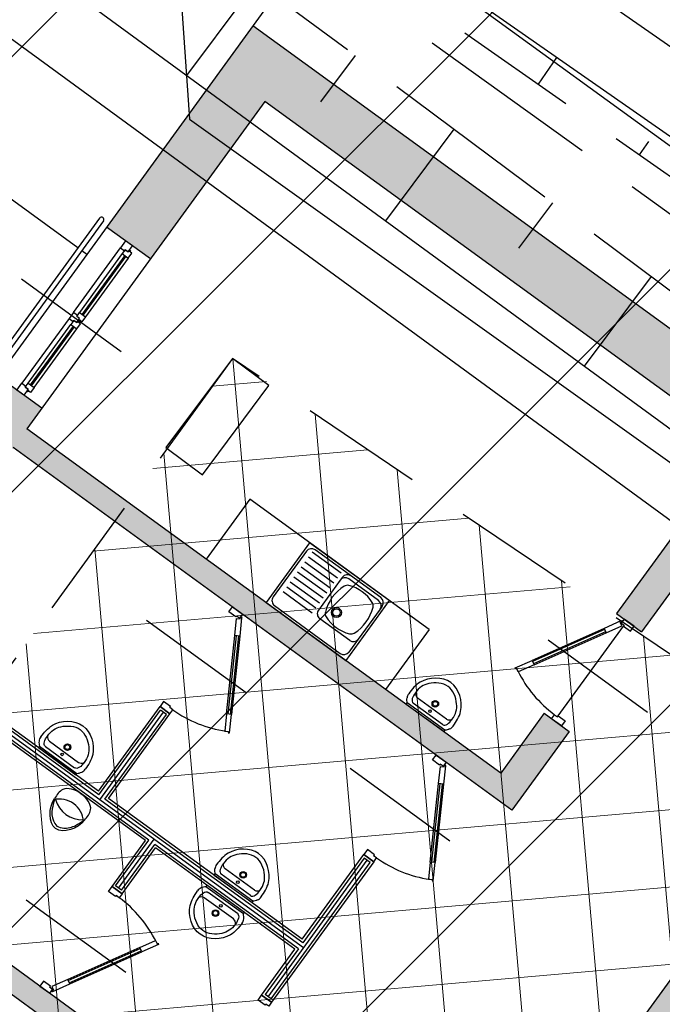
# Model space of a CAD drawing. Extents: x 4615668 to 9249187, y 5334101 to 10688993.
# Tile 18 of 120: x 4667535.71 to 4667540.93, y 5336793.91 to 5336801.91. Entities that reach past the tile are written whole.
import ezdxf

# ---------------------------------------------------------------- set-up
doc = ezdxf.new("R2010")
doc.units = 0
doc.header["$MEASUREMENT"] = 0
for name, pattern in [('CHODNIK', [2, 1.5, -0.5]), ('SKARPA1', [1.5, 1, -0.5]), ('WIATA', [1.5, 1, -0.5])]:
    doc.linetypes.add(name, pattern=pattern)
for name, color, linetype in [('13', 7, 'Continuous'), ('16', 7, 'Continuous'), ('21', 7, 'Continuous'), ('45', 7, 'Continuous'), ('51', 7, 'Continuous'), ('MURY', 7, 'Continuous'), ('wypełnienie', 251, 'Continuous')]:
    doc.layers.add(name, color=color, linetype=linetype)
doc.layers.add('hatch', color=253, linetype='Continuous', lineweight=0)
doc.layers.add('podkłady', color=250, linetype='Continuous', lineweight=15)

# ---------------------------------------------------------------- blocks, each defined once
blk = doc.blocks.new('SK -I-')
at = {"layer": 'wypełnienie', "lineweight": -3, "ltscale": 2}
h = blk.add_hatch(color=256, dxfattribs=at)
h.dxf.hatch_style = 1
h.paths.add_polyline_path([(272, 0), (212, 0), (212, -44), (272, -44)])
h.paths.add_polyline_path([(412, 0), (352, 0), (352, -44), (372.5, -44), (372.5, -519.5), (258.25, -519.5), (258.25, -544.5), (512, -544.5), (512, -519.5), (391.5, -519.5), (391.5, -44), (412, -44)])
h = blk.add_hatch(color=256, dxfattribs=at)
h.dxf.hatch_style = 1
h.paths.add_polyline_path([(776.5, -1129), (751.5, -1129), (751.5, -694.5), (732.5, -694.5), (732.5, -1230), (562, -1230), (562, -1274), (776.5, -1274)])
h = blk.add_hatch(color=256, dxfattribs=at)
h.dxf.hatch_style = 1
h.paths.add_polyline_path([(202, -1230), (44, -1230), (44, -754.5), (212.5, -754.5), (212.5, -729.5), (44, -729.5), (44, -707), (0, -707), (0, -1274), (202, -1274)])
h = blk.add_hatch(color=256, dxfattribs=at)
h.dxf.hatch_style = 1
h.paths.add_polyline_path([(412, -1230), (391.5, -1230), (391.5, -729.5), (312.5, -729.5), (312.5, -754.5), (372.5, -754.5), (372.5, -1230), (352, -1230), (352, -1274), (412, -1274)])
at = {"layer": 'podkłady', "color": 0, "lineweight": 25, "ltscale": 2}
for p, q in [((-120, 120), (-120, -1274)), ((258.25, -544.5), (512, -544.5)), ((262.5, -787), (262.5, -687)), ((732.5, -694.5), (732.5, -1230)), ((751.5, -694.5), (751.5, -1129)), ((0, -707), (0, -1274)), ((44, -729.5), (212.5, -729.5)), ((212.5, -754.5), (212.5, -729.5)), ((312.5, -729.5), (391.5, -729.5)), ((312.5, -754.5), (312.5, -729.5)), ((391.5, -729.5), (391.5, -1230)), ((307.5, -744), (217.5, -744)), ((44, -754.5), (44, -1230)), ((44, -754.5), (212.5, -754.5)), ((228.17, -755.68), (283.6, -787.68)), ((228.67, -754.82), (284.1, -786.82)), ((229.67, -753.08), (285.1, -785.08)), ((285.6, -784.22), (230.17, -752.22)), ((312.5, -754.5), (372.5, -754.5)), ((372.5, -754.5), (372.5, -1230)), ((407.17, -786.82), (462.6, -754.82)), ((407.67, -787.68), (463.1, -755.68)), ((408.67, -789.42), (464.1, -757.42)), ((464.6, -758.28), (409.17, -790.28)), ((441.5, -755.5), (441.5, -855.5)), ((491.5, -795.5), (491.5, -805.5)), ((491.5, -795.5), (632.5, -795.5)), ((493.5, -797.5), (493.5, -803.5)), ((630.5, -797.5), (493.5, -797.5)), ((630.5, -797.5), (630.5, -803.5)), ((632.5, -795.5), (632.5, -805.5)), ((576.5, -805.5), (491.5, -805.5)), ((630.5, -800.5), (493.5, -800.5)), ((493.5, -803.5), (578.5, -803.5)), ((576.5, -805.5), (576.5, -1000)), ((578.5, -803.5), (578.5, -1002)), ((581.5, -800.5), (581.5, -1230)), ((584.5, -803.5), (584.5, -947.5)), ((584.5, -803.5), (630.5, -803.5)), ((586.5, -805.5), (586.5, -945.5)), ((632.5, -805.5), (586.5, -805.5)), ((371.08, -811.66), (371.08, -849.29)), ((371.08, -811.66), (372.5, -811.66)), ((372.5, -811.66), (372.5, -849.29)), ((363.06, -815.81), (363.06, -845.13)), ((368.46, -815.81), (368.46, -845.13)), ((372.5, -849.29), (371.08, -849.29)), ((567.06, -860.34), (567.06, -889.66)), ((572.46, -860.34), (572.46, -889.66)), ((575.08, -856.19), (575.08, -893.82)), ((575.08, -856.19), (576.5, -856.19)), ((576.5, -856.19), (576.5, -893.82)), ((586.5, -856.19), (586.5, -893.82)), ((587.92, -856.19), (586.5, -856.19)), ((587.92, -856.19), (587.92, -893.82)), ((590.54, -860.34), (590.54, -889.66)), ((595.94, -860.34), (595.94, -889.66)), ((312.5, -870), (372.5, -870)), ((312.5, -870), (312.5, -1050)), ((576.5, -893.82), (575.08, -893.82)), ((586.5, -893.82), (587.92, -893.82)), ((312.5, -910), (312.5, -990)), ((312.5, -910), (372.5, -910)), ((372.5, -990), (372.5, -910)), ((659.4, -908.28), (714.83, -940.28)), ((715.33, -939.42), (659.9, -907.42)), ((716.33, -937.68), (660.9, -905.68)), ((716.83, -936.82), (661.4, -904.82)), ((682.5, -905.5), (682.5, -1005.5)), ((314.5, -917), (314.5, -983)), ((317.5, -917), (317.5, -947.01)), ((319.5, -912), (322.5, -912)), ((322.5, -912), (352.5, -912)), ((352.5, -912), (365.5, -912)), ((357.5, -917), (357.5, -947.01)), ((370.5, -983), (370.5, -917)), ((630.5, -950.5), (581.5, -950.5)), ((630.5, -947.5), (584.5, -947.5)), ((632.5, -945.5), (586.5, -945.5)), ((630.5, -947.5), (630.5, -953.5)), ((632.5, -945.5), (632.5, -955.5)), ((317.5, -954.63), (317.5, -983.87)), ((319.5, -952.01), (322.5, -952.01)), ((322.5, -952.01), (352.5, -952.01)), ((322.5, -954.63), (322.5, -983.87)), ((327.5, -954.63), (327.5, -983.87)), ((332.5, -954.63), (332.5, -983.87)), ((337.5, -954.63), (337.5, -983.87)), ((342.5, -954.63), (342.5, -983.87)), ((347.5, -954.63), (347.5, -983.87)), ((352.5, -954.63), (352.5, -983.87)), ((357.5, -954.63), (357.5, -983.87)), ((407.17, -991.32), (462.6, -959.32)), ((584.5, -953.5), (584.5, -1230)), ((630.5, -953.5), (584.5, -953.5)), ((586.5, -955.5), (586.5, -1230)), ((632.5, -955.5), (586.5, -955.5)), ((407.67, -992.18), (463.1, -960.18)), ((408.67, -993.92), (464.1, -961.92)), ((464.6, -962.78), (409.17, -994.78)), ((441.5, -960), (441.5, -1060)), ((312.5, -990), (372.5, -990)), ((319.5, -988), (365.5, -988)), ((576.5, -1000), (491.5, -1000)), ((491.5, -1000), (491.5, -1010)), ((578.5, -1002), (493.5, -1002)), ((493.5, -1002), (493.5, -1008)), ((581.5, -1005), (493.5, -1005)), ((576.5, -1010), (491.5, -1010)), ((578.5, -1008), (493.5, -1008)), ((576.5, -1010), (576.5, -1230)), ((578.5, -1008), (578.5, -1230)), ((567.06, -1066.16), (567.06, -1036.84)), ((572.46, -1066.16), (572.46, -1036.84)), ((575.08, -1070.32), (575.08, -1032.69)), ((576.5, -1032.69), (575.08, -1032.69)), ((576.5, -1070.32), (576.5, -1032.69)), ((312.5, -1050), (372.5, -1050)), ((575.08, -1070.32), (576.5, -1070.32)), ((277, -1205), (277, -1305)), ((44, -1230), (372.5, -1230)), ((202, -1230), (202, -1274)), ((352, -1230), (352, -1274)), ((212, -1245), (271, -1245)), ((342, -1245), (283, -1245)), ((274, -1255), (209, -1255)), ((212, -1247.5), (271, -1247.5)), ((212, -1248.5), (271, -1248.5)), ((212, -1251), (271, -1251)), ((280, -1255), (345, -1255)), ((342, -1247.5), (283, -1247.5)), ((342, -1248.5), (283, -1248.5)), ((342, -1251), (283, -1251)), ((-120, -1274), (776.5, -1274)), ((199.5, -1279), (759.5, -1279)), ((229.5, -1274), (229.5, -1279)), ((199.5, -1283), (759.5, -1283)), ((229.5, -1283), (229.5, -1403))]:
    blk.add_line(p, q, dxfattribs=at)
for points in [[(217.5, -737), (212.5, -737), (212.5, -747), (216.5, -747), (216.5, -744), (217.5, -744), (217.5, -737)], [(307.5, -737), (312.5, -737), (312.5, -747), (308.5, -747), (308.5, -744), (307.5, -744), (307.5, -737)], [(230.17, -752.22), (218.05, -745.22), (216.55, -747.82), (215.68, -747.32), (215.18, -748.18), (228.17, -755.68), (230.17, -752.22)], [(464.6, -758.28), (476.72, -751.28), (475.22, -748.68), (476.09, -748.18), (475.59, -747.32), (462.6, -754.82), (464.6, -758.28)], [(285.6, -784.22), (297.72, -791.22), (296.22, -793.82), (297.09, -794.32), (296.59, -795.18), (283.6, -787.68), (285.6, -784.22)], [(409.17, -790.28), (397.05, -797.28), (395.55, -794.68), (394.68, -795.18), (394.18, -794.32), (407.17, -786.82), (409.17, -790.28)], [(396.5, -805.5), (391.5, -805.5), (391.5, -795.5), (395.5, -795.5), (395.5, -798.5), (396.5, -798.5), (396.5, -805.5)], [(486.5, -805.5), (491.5, -805.5), (491.5, -795.5), (487.5, -795.5), (487.5, -798.5), (486.5, -798.5), (486.5, -805.5)], [(637.5, -805.5), (632.5, -805.5), (632.5, -795.5), (636.5, -795.5), (636.5, -798.5), (637.5, -798.5), (637.5, -805.5)], [(659.4, -908.28), (647.28, -901.28), (648.78, -898.68), (647.91, -898.18), (648.41, -897.32), (661.4, -904.82), (659.4, -908.28)], [(714.83, -940.28), (726.95, -947.28), (728.45, -944.68), (729.32, -945.18), (729.82, -944.32), (716.83, -936.82), (714.83, -940.28)], [(637.5, -955.5), (632.5, -955.5), (632.5, -945.5), (636.5, -945.5), (636.5, -948.5), (637.5, -948.5), (637.5, -955.5)], [(727.5, -955.5), (732.5, -955.5), (732.5, -945.5), (728.5, -945.5), (728.5, -948.5), (727.5, -948.5), (727.5, -955.5)], [(464.6, -962.78), (476.72, -955.78), (475.22, -953.18), (476.09, -952.68), (475.59, -951.82), (462.6, -959.32), (464.6, -962.78)], [(409.17, -994.78), (397.05, -1001.78), (395.55, -999.18), (394.68, -999.68), (394.18, -998.82), (407.17, -991.32), (409.17, -994.78)], [(396.5, -1010), (391.5, -1010), (391.5, -1000), (395.5, -1000), (395.5, -1003), (396.5, -1003), (396.5, -1010)], [(486.5, -1010), (491.5, -1010), (491.5, -1000), (487.5, -1000), (487.5, -1003), (486.5, -1003), (486.5, -1010)], [(208, -1251), (212, -1251), (212, -1245), (207, -1245), (207, -1248), (208, -1248), (208, -1251)], [(275, -1251), (271, -1251), (271, -1245), (276, -1245), (276, -1248), (275, -1248), (275, -1251)], [(279, -1251), (283, -1251), (283, -1245), (278, -1245), (278, -1248), (279, -1248), (279, -1251)], [(346, -1251), (342, -1251), (342, -1245), (347, -1245), (347, -1248), (346, -1248), (346, -1251)], [(202, -1255), (209, -1255), (209, -1251), (208, -1251), (208, -1248), (202, -1248), (202, -1255)], [(274, -1255), (280, -1255), (280, -1251), (279, -1251), (279, -1248), (275, -1248), (275, -1251), (274, -1251), (274, -1255)], [(352, -1255), (345, -1255), (345, -1251), (346, -1251), (346, -1248), (352, -1248), (352, -1255)]]:
    blk.add_lwpolyline(points, dxfattribs=at)
for centre, radius in [((215, -747.5), 0.5), ((394, -795), 0.5), ((358.32, -830.47), 2.69), ((358.32, -830.47), 1.98), ((365.67, -830.47), 1.07), ((562.32, -875), 2.69), ((562.32, -875), 1.98), ((569.67, -875), 1.07), ((593.33, -875), 1.07), ((600.68, -875), 2.69), ((600.68, -875), 1.98), ((345.5, -939), 4), ((345.5, -939), 3), ((730, -945), 0.5), ((394, -999.5), 0.5), ((562.32, -1051.5), 2.69), ((562.32, -1051.5), 1.98), ((569.67, -1051.5), 1.07), ((206.5, -1247.5), 0.5), ((347.5, -1247.5), 0.5)]:
    blk.add_circle(centre, radius, dxfattribs=at)
for centre, radius, start, end in [((209.51, -746.19), 99, 332.38201, 359.53261), ((388.51, -796.31), 99, 0.46739, 27.61799), ((358.11, -816.42), 4.99, 6.97148, 60.56667), ((364.44, -815.23), 7.1, 60.20521, 91.04513), ((358.11, -844.52), 4.99, 299.53709, 353.02852), ((364.44, -845.71), 7.1, 268.95487, 299.79479), ((568.44, -859.76), 7.1, 60.20521, 91.04513), ((594.56, -859.76), 7.1, 88.95487, 119.79479), ((562.11, -860.95), 4.99, 6.97148, 60.56667), ((600.89, -860.95), 4.99, 119.43333, 173.02852), ((562.11, -889.05), 4.99, 299.53709, 353.02852), ((600.89, -889.05), 4.99, 186.97148, 240.46291), ((568.44, -890.24), 7.1, 268.95487, 299.79479), ((594.56, -890.24), 7.1, 240.20521, 271.04513), ((735.49, -946.31), 99, 152.38201, 179.53261), ((319.5, -917), 5, 90, 180), ((322.5, -917), 5, 90, 180), ((326.41, -922.13), 5, 111.76312, 158.04855), ((337.5, -949.9), 34.9, 68.23688, 111.76312), ((348.59, -922.13), 5, 21.95145, 68.23688), ((352.5, -917), 5, 0, 90), ((365.5, -917), 5, 0, 90), ((350.9, -932), 31.4, 158.04855, 201.95145), ((324.1, -932), 31.4, 338.04855, 21.95145), ((319.5, -947.01), 5, 180, 270), ((322.5, -947.01), 5, 180, 270), ((326.41, -941.87), 5, 201.95145, 248.23688), ((337.5, -914.1), 34.9, 248.23688, 291.76312), ((348.59, -941.87), 5, 291.76312, 338.04855), ((352.5, -947.01), 5, 270, 0), ((388.51, -1000.81), 99, 0.46739, 27.61799), ((319.5, -983), 5, 180, 270), ((365.5, -983), 5, 270, 0), ((616.05, -1020.32), 19.55, 129.93556, 230.06444), ((585.32, -1020.32), 22.07, 320.66585, 39.33415), ((618.33, -1020.3), 1, 344.55962, 14.94015), ((568.44, -1036.26), 7.1, 60.20521, 91.04513), ((562.11, -1037.45), 4.99, 6.97148, 60.46291), ((562.11, -1065.55), 4.99, 299.43333, 353.02852), ((568.44, -1066.74), 7.1, 268.95487, 299.79479), ((199.5, -1281), 2, 90, 270)]:
    blk.add_arc(centre, radius, start, end, dxfattribs=at)
for points, knots in [([(364.31, -808.13), (359.8, -808.22), (347.02, -808.96), (330.48, -830.47), (347.02, -851.99), (359.8, -852.73), (364.31, -852.81)], [2.495815, 2.495815, 2.495815, 2.495815, 21.213203, 56.030584, 90.847965, 109.565354, 109.565354, 109.565354, 109.565354]), ([(368.46, -815.81), (368.46, -812.92), (357.64, -810.93), (346.99, -815.52), (337.38, -830.47), (346.98, -845.42), (357.62, -850), (368.46, -848.04), (368.46, -845.13)], [0, 0, 0, 0, 8.683695, 21.9476, 37.744894, 53.542124, 66.755333, 75.484946, 75.484946, 75.484946, 75.484946]), ([(367.96, -809.07), (368.56, -809.42), (369.7, -810.16), (370.62, -811.16), (371.08, -811.66)], [2.914475, 2.914475, 2.914475, 2.914475, 5.830952, 8.659379, 8.659379, 8.659379, 8.659379]), ([(371.08, -849.29), (370.62, -849.78), (369.7, -850.79), (368.56, -851.53), (367.96, -851.87)], [0, 0, 0, 0, 2.828427, 5.744904, 5.744904, 5.744904, 5.744904]), ([(568.31, -852.66), (563.8, -852.74), (551.02, -853.48), (534.48, -875), (551.02, -896.52), (563.8, -897.26), (568.31, -897.34)], [2.495815, 2.495815, 2.495815, 2.495815, 21.213203, 56.030584, 90.847965, 109.565354, 109.565354, 109.565354, 109.565354]), ([(571.96, -853.6), (572.56, -853.94), (573.7, -854.69), (574.62, -855.69), (575.08, -856.19)], [2.914475, 2.914475, 2.914475, 2.914475, 5.830952, 8.659379, 8.659379, 8.659379, 8.659379]), ([(591.04, -853.6), (590.44, -853.94), (589.3, -854.69), (588.38, -855.69), (587.92, -856.19)], [2.914475, 2.914475, 2.914475, 2.914475, 5.830952, 8.659379, 8.659379, 8.659379, 8.659379]), ([(594.69, -852.66), (599.2, -852.74), (611.98, -853.48), (628.52, -875), (611.98, -896.52), (599.2, -897.26), (594.69, -897.34)], [2.495815, 2.495815, 2.495815, 2.495815, 21.213203, 56.030584, 90.847965, 109.565354, 109.565354, 109.565354, 109.565354]), ([(572.46, -860.34), (572.46, -857.45), (561.64, -855.46), (550.99, -860.04), (541.38, -875), (550.98, -889.95), (561.62, -894.53), (572.46, -892.57), (572.46, -889.66)], [0, 0, 0, 0, 8.683695, 21.9476, 37.744894, 53.542124, 66.755333, 75.484946, 75.484946, 75.484946, 75.484946]), ([(575.08, -893.82), (574.62, -894.31), (573.7, -895.31), (572.56, -896.06), (571.96, -896.4)], [0, 0, 0, 0, 2.828427, 5.744904, 5.744904, 5.744904, 5.744904]), ([(587.92, -893.82), (588.38, -894.31), (589.3, -895.31), (590.44, -896.06), (591.04, -896.4)], [0, 0, 0, 0, 2.828427, 5.744904, 5.744904, 5.744904, 5.744904]), ([(602.18, -1005.24), (598.65, -1005.06), (589.6, -1004.61), (584.6, -1020.28), (589.61, -1035.85), (598.65, -1035.53), (602.18, -1035.41)], [0, 0, 0, 0, 9.735568, 24.967114, 40.198661, 49.948887, 49.948887, 49.948887, 49.948887]), ([(602.18, -1005.24), (610.85, -1005.55), (632.15, -1020.22), (610.86, -1035.13), (602.18, -1035.41)], [11.078706, 11.078706, 11.078706, 11.078706, 35.318033, 59.628415, 59.628415, 59.628415, 59.628415]), ([(603.16, -1005.63), (605.51, -1006.49), (610.9, -1008.55), (617.46, -1013.4), (618.84, -1018.32), (619.3, -1020.04)], [0.853141, 0.853141, 0.853141, 0.853141, 8.412233, 18.267271, 23.52157, 23.52157, 23.52157, 23.52157]), ([(602.98, -1034.86), (605.35, -1034.02), (610.78, -1032), (617.4, -1027.2), (618.82, -1022.29), (619.29, -1020.57)], [0.798089, 0.798089, 0.798089, 0.798089, 8.412233, 18.267271, 23.52157, 23.52157, 23.52157, 23.52157]), ([(568.31, -1073.84), (563.8, -1073.76), (551.02, -1073.02), (534.48, -1051.5), (551.02, -1029.99), (563.8, -1029.24), (568.31, -1029.16)], [2.495815, 2.495815, 2.495815, 2.495815, 21.213203, 56.030584, 90.847965, 109.565354, 109.565354, 109.565354, 109.565354]), ([(575.08, -1032.69), (574.62, -1032.19), (573.7, -1031.19), (572.56, -1030.44), (571.96, -1030.1)], [0, 0, 0, 0, 2.828427, 5.744904, 5.744904, 5.744904, 5.744904]), ([(571.96, -1072.9), (572.56, -1072.56), (573.7, -1071.81), (574.62, -1070.81), (575.08, -1070.32)], [2.914475, 2.914475, 2.914475, 2.914475, 5.830952, 8.659379, 8.659379, 8.659379, 8.659379])]:
    blk.add_open_spline(points, degree=3, knots=knots, dxfattribs=at)
for points, start_tangent, end_tangent in [([(590.54, -860.34), (598.38, -856.6), (610.88, -861.02), (618.24, -875), (610.88, -888.98), (598.43, -893.39), (590.54, -889.66)], (0, 1), (0, 1)), ([(572.46, -1066.16), (564.62, -1069.9), (552.12, -1065.48), (544.76, -1051.5), (552.12, -1037.52), (564.57, -1033.11), (572.46, -1036.84)], (0, -1), (0, -1))]:
    blk.add_spline(points, degree=3, dxfattribs=dict(at, start_tangent=start_tangent, end_tangent=end_tangent))

msp = doc.modelspace()

# ---------------------------------------------------------------- hatches: boundary and pattern name
at = {"layer": 'hatch', "lineweight": 0}
h = msp.add_hatch(dxfattribs=at)
h.set_pattern_fill('ANSI31', color=160, scale=20)
h.set_pattern_definition([(45, (0, 0), (-1.767766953, 1.767766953), [])])
h.paths.add_polyline_path([(4667474.7321, 5336856.6463), (4667499.2123, 5336897.3316), (4667613.9076, 5336808.5003), (4667647.3363, 5336782.0806), (4667630.6563, 5336776.4156), (4667605.6648, 5336771.2611), (4667592.2938, 5336770.0577), (4667562.3553, 5336763.4036), (4667552.2163, 5336758.2056), (4667530.7843, 5336759.6606), (4667490.0623, 5336757.5306), (4667479.4823, 5336755.2276), (4667453.1599, 5336765.7406), (4667492.6263, 5336792.6766), (4667492.3978, 5336848.0251)])
at = {"layer": 'hatch', "lineweight": 0, "ltscale": 40}
h = msp.add_hatch(dxfattribs=at)
h.set_pattern_fill('ANSI37', color=0, scale=5, angle=50)
h.set_pattern_definition([(95, (0, 0), (-0.62262168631, -0.05447233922), []), (185, (0, 0), (0.05447233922, -0.62262168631), [])])
h.paths.add_polyline_path([(4667516.8693, 5336770.6846), (4667537.4363, 5336799.1596), (4667545.1093, 5336793.9726), (4667524.3902, 5336765.2916)])

# ---------------------------------------------------------------- linework, layer by layer
at = {"layer": '13', "color": 132, "linetype": 'WIATA'}
msp.add_lwpolyline([(4667528.0333, 5336770.3716), (4667545.1093, 5336793.9726), (4667537.4363, 5336799.1596), (4667520.6053, 5336775.8956)], dxfattribs=at)
at = {"layer": '13', "color": 132, "linetype": 'Continuous'}
msp.add_lwpolyline([(4667537.4363, 5336799.1596), (4667536.8963, 5336798.4356), (4667537.1923, 5336798.2146), (4667537.7323, 5336798.9386)], close=True, dxfattribs=at)
at = {"layer": '16', "color": 7, "linetype": 'CHODNIK'}
for points in [[(4667553.2923, 5336791.5236), (4667546.7673, 5336796.1696), (4667537.7323, 5336802.6746), (4667535.8493, 5336804.1176)], [(4667535.5653, 5336803.7606), (4667549.0503, 5336793.6916), (4667552.9673, 5336791.0816)]]:
    msp.add_lwpolyline(points, dxfattribs=at)
at = {"layer": '21', "color": 1, "linetype": 'Continuous'}
msp.add_lwpolyline([(4667536.9373, 5336803.2846), (4667537.0883, 5336801.1016), (4667547.1053, 5336793.9476), (4667548.9393, 5336793.3926), (4667552.7773, 5336790.8556), (4667555.9493, 5336788.3346), (4667558.9543, 5336784.0376), (4667559.3403, 5336781.4116), (4667553.7183, 5336778.2186), (4667553.4553, 5336776.9206), (4667554.3133, 5336776.6756)], dxfattribs=at)
at = {"layer": '45', "color": 219, "linetype": 'Continuous'}
for points in [[(4667525.5853, 5336823.5386), (4667527.7103, 5336823.6836), (4667536.4483, 5336824.9906), (4667543.1533, 5336823.3806), (4667553.3103, 5336814.9696), (4667563.8193, 5336806.3946), (4667558.1433, 5336798.4826), (4667553.4993, 5336792.3486), (4667544.5173, 5336798.5046), (4667538.3083, 5336802.8306)], [(4667527.8203, 5336823.0936), (4667536.4223, 5336824.3806), (4667542.8773, 5336822.8306), (4667552.9283, 5336814.5056), (4667563.0033, 5336806.2866), (4667557.6593, 5336798.8386), (4667553.3673, 5336793.1666), (4667544.8593, 5336798.9986), (4667538.6503, 5336803.3226)], [(4667525.7783, 5336764.6166), (4667531.1303, 5336771.8136), (4667533.1973, 5336774.5756), (4667547.2833, 5336793.9866), (4667534.6513, 5336803.2196), (4667532.0263, 5336805.2526), (4667530.0983, 5336813.7026), (4667527.8203, 5336823.0936)], [(4667525.2963, 5336764.9746), (4667530.6503, 5336772.1716), (4667532.7133, 5336774.9316), (4667546.4473, 5336793.8546), (4667534.2913, 5336802.7396), (4667531.4883, 5336804.9106), (4667529.5143, 5336813.5646), (4667527.2113, 5336823.0576)]]:
    msp.add_lwpolyline(points, dxfattribs=at)
at = {"layer": '51', "color": 3, "linetype": 'Continuous'}
for p, q in [((4667537.6313, 5336802.2176), (4667537.0633, 5336801.4566)), ((4667538.4323, 5336801.6196), (4667538.1513, 5336801.2426)), ((4667539.9203, 5336801.3866), (4667540.0713, 5336801.6026)), ((4667539.2343, 5336801.0216), (4667538.6783, 5336800.2766)), ((4667540.7403, 5336800.8136), (4667540.8163, 5336800.9216)), ((4667540.0353, 5336800.4226), (4667539.7603, 5336800.0546)), ((4667540.8363, 5336799.8246), (4667540.2923, 5336799.0966))]:
    msp.add_line(p, q, dxfattribs=at)
at = {"layer": '51', "color": 3, "linetype": 'SKARPA1'}
msp.add_lwpolyline([(4667538.3083, 5336802.8306), (4667538.0943, 5336802.6626), (4667554.7963, 5336790.9906), (4667564.6273, 5336806.4486), (4667549.0013, 5336819.3336), (4667543.7493, 5336823.9026), (4667529.8133, 5336828.5136), (4667529.3913, 5336828.4136)], dxfattribs=at)

# ---------------------------------------------------------------- block references
at = {"layer": 'MURY', "lineweight": -3, "xscale": 0.009999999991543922, "yscale": 0.01000000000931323, "zscale": 0.01, "rotation": 233.9894746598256}
msp.add_blockref('SK -I-', (4667547.9082, 5336794.3697), dxfattribs=at)

doc.saveas('drawing.dxf')
